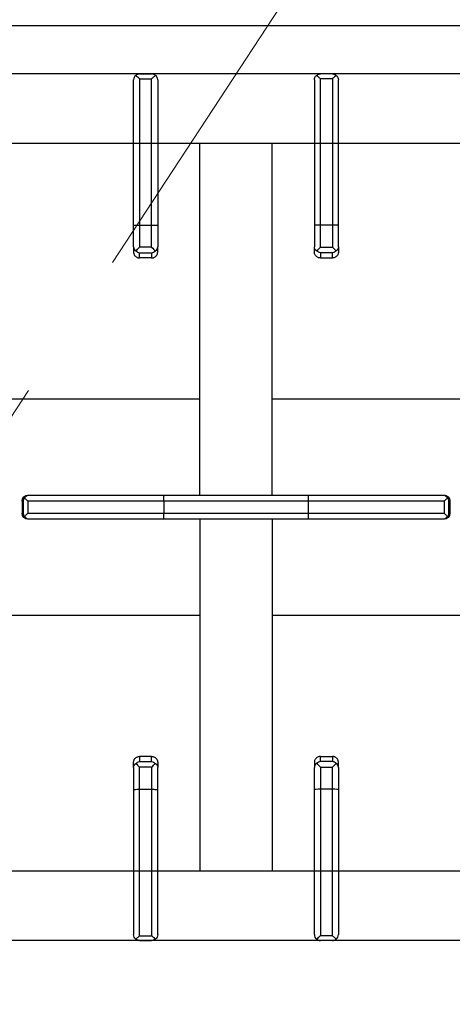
# Model space of a CAD drawing. Header units: millimetres. Extents: x -740 to 33545, y -26688 to 22494.
# Tile 99 of 256: x 9218 to 9236, y 10575 to 10616. Entities that reach past the tile are written whole.
import ezdxf

# ---------------------------------------------------------------- set-up
doc = ezdxf.new("R2010")
doc.units = ezdxf.units.MM
doc.header["$MEASUREMENT"] = 0
doc.linetypes.add('DASHED', pattern=[19.05, 12.7, -6.35])
doc.layers.get('Defpoints').update_dxf_attribs({"color": 252})
doc.layers.add('A_wyposażenie', color=252, linetype='Continuous', lineweight=9)
doc.layers.add('wymiarowanie', color=252, linetype='Continuous', lineweight=9)
doc.layers.add('PQ_200_2D', color=252, linetype='Continuous')
doc.layers.add('PQ_204_2D', color=252, linetype='Continuous')
doc.styles.add('styl2', font='simplex.shx')
doc.dimstyles.new('Skala 1-50', dxfattribs={"dimtxt": 12, "dimasz": 5, "dimexe": 1, "dimexo": 1, "dimgap": 1.5, "dimtad": 1, "dimdec": 1, "dimrnd": 0.5, "dimtxsty": 'styl2', "dimblk": 'ARCHTICK', "dimcen": 5, "dimadec": 0, "dimazin": 0, "dimtfac": 1, "dimtdec": 1, "dimtmove": 1, "dimatfit": 3, "dimldrblk": 'ARCHTICK', "dimfxl": 0, "dimlwd": -1, "dimlwe": -1, "dimarcsym": 0})

# ---------------------------------------------------------------- blocks, each defined once
blk = doc.blocks.new('dfghbnj')
at = {"layer": 'PQ_200_2D', "color": 8}
blk.add_line((5168.38, -17660.72), (5168.38, -17005.72), dxfattribs=at)
at = {"layer": 'PQ_204_2D', "color": 8}
for p, q in [((5188.38, -17657.22), (5188.38, -17091.22)), ((5548.38, -17657.22), (5548.38, -17091.22)), ((5363.38, -17287.95), (5363.38, -17288.37)), ((5363.38, -17288.37), (5363.38, -17344.26)), ((5365.88, -17285.45), (5370.88, -17285.45)), ((5365.88, -17285.9), (5365.88, -17285.45)), ((5365.88, -17285.9), (5370.88, -17285.9)), ((5365.88, -17287.81), (5370.88, -17287.81)), ((5365.88, -17344.2), (5365.88, -17287.81)), ((5370.88, -17285.45), (5370.88, -17285.9)), ((5370.88, -17287.81), (5370.88, -17344.2)), ((5373.38, -17288.37), (5373.38, -17287.95)), ((5373.38, -17344.26), (5373.38, -17288.37)), ((5251.14, -17331.71), (5190.85, -17331.71)), ((5260.28, -17331.71), (5251.14, -17331.71)), ((5260.28, -17331.71), (5262.42, -17331.71)), ((5476.47, -17331.71), (5474.34, -17331.71)), ((5476.47, -17331.71), (5485.62, -17331.71)), ((5485.62, -17331.71), (5545.9, -17331.71)), ((5188.38, -17334.21), (5188.38, -17339.21)), ((5188.38, -17334.21), (5188.38, -17339.21)), ((5190.37, -17334.21), (5190.37, -17339.21)), ((5190.37, -17334.21), (5251.19, -17334.21)), ((5251.19, -17334.21), (5251.19, -17339.21)), ((5251.19, -17334.21), (5260.39, -17334.21)), ((5260.39, -17339.21), (5260.39, -17334.21)), ((5264.85, -17334.21), (5262.75, -17334.21)), ((5262.75, -17334.21), (5262.75, -17339.21)), ((5264.85, -17339.21), (5264.85, -17334.21)), ((5471.9, -17339.21), (5471.9, -17334.21)), ((5471.9, -17334.21), (5474.01, -17334.21)), ((5474.01, -17334.21), (5474.01, -17339.21)), ((5485.56, -17334.21), (5476.36, -17334.21)), ((5476.36, -17339.21), (5476.36, -17334.21)), ((5485.56, -17334.21), (5485.56, -17339.21)), ((5546.38, -17334.21), (5485.56, -17334.21)), ((5546.38, -17334.21), (5546.38, -17339.21)), ((5548.38, -17334.21), (5548.38, -17339.21)), ((5548.38, -17334.21), (5548.38, -17339.21)), ((5251.19, -17339.21), (5190.37, -17339.21)), ((5260.39, -17339.21), (5251.19, -17339.21)), ((5262.75, -17339.21), (5264.85, -17339.21)), ((5474.01, -17339.21), (5471.9, -17339.21)), ((5476.36, -17339.21), (5485.56, -17339.21)), ((5485.56, -17339.21), (5546.38, -17339.21)), ((5190.85, -17341.71), (5251.14, -17341.71)), ((5251.14, -17341.71), (5260.28, -17341.71)), ((5262.42, -17341.71), (5260.28, -17341.71)), ((5363.38, -17344.26), (5363.38, -17404.15)), ((5365.88, -17344.2), (5370.88, -17344.2)), ((5365.88, -17404.2), (5365.88, -17344.2)), ((5370.88, -17344.2), (5370.88, -17404.2)), ((5373.38, -17404.15), (5373.38, -17344.26)), ((5474.34, -17341.71), (5476.47, -17341.71)), ((5485.62, -17341.71), (5476.47, -17341.71)), ((5545.9, -17341.71), (5485.62, -17341.71)), ((5363.38, -17359.22), (5217.36, -17359.22)), ((5373.38, -17359.22), (5519.4, -17359.22)), ((5363.38, -17389.22), (5217.36, -17389.22)), ((5373.38, -17389.22), (5519.4, -17389.22)), ((5190.85, -17406.72), (5251.14, -17406.72)), ((5251.14, -17406.72), (5260.28, -17406.72)), ((5262.42, -17406.72), (5260.28, -17406.72)), ((5363.38, -17404.15), (5363.38, -17460.03)), ((5365.88, -17404.2), (5370.88, -17404.2)), ((5365.88, -17460.59), (5365.88, -17404.2)), ((5370.88, -17404.2), (5370.88, -17460.59)), ((5373.38, -17460.03), (5373.38, -17404.15)), ((5474.34, -17406.72), (5476.47, -17406.72)), ((5485.62, -17406.72), (5476.47, -17406.72)), ((5545.9, -17406.72), (5485.62, -17406.72)), ((5188.38, -17414.22), (5188.38, -17409.22)), ((5188.38, -17414.22), (5188.38, -17409.22)), ((5190.37, -17414.22), (5190.37, -17409.22)), ((5251.19, -17409.22), (5190.37, -17409.22)), ((5251.19, -17414.22), (5251.19, -17409.22)), ((5260.39, -17409.22), (5251.19, -17409.22)), ((5260.39, -17409.22), (5260.39, -17414.22)), ((5262.75, -17409.22), (5264.85, -17409.22)), ((5262.75, -17414.22), (5262.75, -17409.22)), ((5264.85, -17409.22), (5264.85, -17414.22)), ((5471.9, -17409.22), (5471.9, -17414.22)), ((5474.01, -17409.22), (5471.9, -17409.22)), ((5474.01, -17414.22), (5474.01, -17409.22)), ((5476.36, -17409.22), (5485.56, -17409.22)), ((5476.36, -17409.22), (5476.36, -17414.22)), ((5485.56, -17409.22), (5546.38, -17409.22)), ((5485.56, -17414.22), (5485.56, -17409.22)), ((5546.38, -17414.22), (5546.38, -17409.22)), ((5548.38, -17414.22), (5548.38, -17409.22)), ((5548.38, -17414.22), (5548.38, -17409.22)), ((5190.37, -17414.22), (5251.19, -17414.22)), ((5251.19, -17414.22), (5260.39, -17414.22)), ((5264.85, -17414.22), (5262.75, -17414.22)), ((5471.9, -17414.22), (5474.01, -17414.22)), ((5485.56, -17414.22), (5476.36, -17414.22)), ((5546.38, -17414.22), (5485.56, -17414.22)), ((5251.14, -17416.72), (5190.85, -17416.72)), ((5260.28, -17416.72), (5251.14, -17416.72)), ((5260.28, -17416.72), (5262.42, -17416.72)), ((5476.47, -17416.72), (5474.34, -17416.72)), ((5476.47, -17416.72), (5485.62, -17416.72)), ((5485.62, -17416.72), (5545.9, -17416.72)), ((5363.38, -17460.03), (5363.38, -17460.45)), ((5373.38, -17460.45), (5373.38, -17460.03)), ((5365.27, -17462.4), (5371.48, -17462.4)), ((5365.88, -17460.59), (5370.88, -17460.59)), ((5365.88, -17462.5), (5370.88, -17462.5)), ((5365.88, -17462.95), (5365.88, -17462.5)), ((5365.88, -17462.95), (5370.88, -17462.95)), ((5370.88, -17462.5), (5370.88, -17462.95))]:
    blk.add_line(p, q, dxfattribs=at)
blk.add_lwpolyline([(5217.36, -17118.2), (5519.4, -17118.2), (5519.4, -17630.24), (5217.36, -17630.24)], close=True, dxfattribs=at)
for points in [[(5413.38, -17359.22), (5413.38, -17227.97, 1), (5323.38, -17227.97), (5323.38, -17359.22)], [(5323.38, -17389.22), (5323.38, -17517.97, 1), (5413.38, -17517.97), (5413.38, -17389.22)]]:
    blk.add_lwpolyline(points, format="xyb", dxfattribs=at)
for centre, major_axis, ratio, start_param, end_param in [((5365.88, -17287.95), (0, 2.5), 0.99863, 0, 1.570796), ((5365.88, -17288.37), (2.5, 0), 0.951091, 2.227228, 3.141593), ((5370.88, -17287.95), (0, 2.5), 0.99863, 4.712389, 6.283185), ((5370.88, -17288.37), (-2.5, 0), 0.951091, 3.141593, 4.055957), ((5476.47, -17334.21), (1.92, 1.92), 0.8391, 1.592613, 2.268928), ((5476.47, -17334.21), (0, 2.5), 0.84544, 0, 0.894481), ((5476.47, -17334.21), (-2.5, 2.5), 0.02182, 0.872665, 1.54898), ((5485.62, -17334.21), (0, 2.5), 0.02182, 0, 1.570796), ((5545.9, -17334.21), (0, 2.5), 0.948965, -0.895145, 0), ((5476.47, -17339.21), (-1.92, 1.92), 0.8391, 0.872665, 1.54898), ((5476.47, -17339.21), (2.5, 2.5), 0.02182, 1.592613, 2.268928), ((5476.47, -17339.21), (0, 2.5), 0.84544, 2.247111, 3.141593), ((5485.62, -17339.21), (0, 2.5), 0.02182, 1.570796, 3.141593), ((5545.9, -17339.21), (0, 2.5), 0.948965, 3.141593, 4.036737), ((5365.88, -17344.26), (-2.5, 0), 0.02182, -1.570796, 0), ((5370.88, -17344.26), (-2.5, 0), 0.02182, 3.141593, 4.712389), ((5190.85, -17409.22), (0, 2.5), 0.948965, 0, 0.895145), ((5251.14, -17409.22), (0, 2.5), 0.02182, 4.712389, 6.283185), ((5260.28, -17409.22), (0, 2.5), 0.84544, -0.894481, 0), ((5365.88, -17404.15), (2.5, 0), 0.02182, 3.141593, 4.712389), ((5370.88, -17404.15), (2.5, 0), 0.02182, 4.712389, 6.283185), ((5260.28, -17409.22), (2.5, 2.5), 0.02182, 4.734206, 5.410521), ((5260.28, -17409.22), (-1.92, 1.92), 0.8391, 4.014257, 4.690572), ((5251.14, -17414.22), (0, 2.5), 0.02182, 3.141593, 4.712389), ((5260.28, -17414.22), (-2.5, 2.5), 0.02182, 4.014257, 4.690572), ((5260.28, -17414.22), (1.92, 1.92), 0.8391, 4.734206, 5.410521), ((5190.85, -17414.22), (0, 2.5), 0.948965, 2.246448, 3.141593), ((5260.28, -17414.22), (0, 2.5), 0.84544, 3.141593, 4.036074), ((5365.88, -17460.03), (2.5, 0), 0.951091, 3.141593, 4.055957), ((5370.88, -17460.03), (-2.5, 0), 0.951091, 2.227228, 3.141593), ((5365.88, -17460.45), (0, 2.5), 0.99863, 1.570796, 3.141593), ((5365.88, -17459.06), (0, 3.44), 0.725954, 2.896194, 3.141593), ((5370.88, -17460.45), (0, 2.5), 0.99863, 3.141593, 4.712389), ((5370.88, -17459.06), (0, 3.44), 0.725954, 3.141593, 3.386992)]:
    blk.add_ellipse(centre, major_axis=major_axis, ratio=ratio, start_param=start_param, end_param=end_param, dxfattribs=at)
at = {"layer": 'PQ_204_2D', "color": 8, "extrusion": (0, 0, -1)}
for centre, major_axis, ratio, start_param, end_param in [((5190.85, -17334.21), (0, 2.5), 0.948965, -0.895145, 0), ((5251.14, -17334.21), (0, 2.5), 0.02182, 0, 1.570796), ((5260.28, -17334.21), (0, 2.5), 0.84544, 0, 0.894481), ((5260.28, -17334.21), (2.5, 2.5), 0.02182, 0.872665, 1.54898), ((5260.28, -17334.21), (-1.92, 1.92), 0.8391, 1.592613, 2.268928), ((5190.85, -17339.21), (0, 2.5), 0.948965, 3.141593, 4.036737), ((5251.14, -17339.21), (0, 2.5), 0.02182, 1.570796, 3.141593), ((5260.28, -17339.21), (0, 2.5), 0.84544, 2.247111, 3.141593), ((5260.28, -17339.21), (-2.5, 2.5), 0.02182, 1.592613, 2.268928), ((5260.28, -17339.21), (1.92, 1.92), 0.8391, 0.872665, 1.54898), ((5476.47, -17409.22), (0, 2.5), 0.84544, -0.894481, 0), ((5485.62, -17409.22), (0, 2.5), 0.02182, 4.712389, 6.283185), ((5545.9, -17409.22), (0, 2.5), 0.948965, 0, 0.895145), ((5476.47, -17409.22), (1.92, 1.92), 0.8391, 4.014257, 4.690572), ((5476.47, -17409.22), (-2.5, 2.5), 0.02182, 4.734206, 5.410521), ((5476.47, -17414.22), (-1.92, 1.92), 0.8391, 4.734206, 5.410521), ((5476.47, -17414.22), (2.5, 2.5), 0.02182, 4.014257, 4.690572), ((5485.62, -17414.22), (0, 2.5), 0.02182, 3.141593, 4.712389), ((5476.47, -17414.22), (0, 2.5), 0.84544, 3.141593, 4.036074), ((5545.9, -17414.22), (0, 2.5), 0.948965, 2.246448, 3.141593)]:
    blk.add_ellipse(centre, major_axis=major_axis, ratio=ratio, start_param=start_param, end_param=end_param, dxfattribs=at)
at = {"layer": 'PQ_204_2D', "color": 8}
for points, knots in [([(5364.35, -17286.49), (5364.54, -17286.33), (5364.76, -17286.2), (5365.13, -17286.04), (5365.28, -17286), (5365.58, -17285.93), (5365.73, -17285.91), (5365.88, -17285.9)], [11.914764, 11.914764, 11.914764, 11.914764, 12.773402, 12.773402, 13.350347, 13.350347, 13.927292, 13.927292, 13.927292, 13.927292]), ([(5365.88, -17287.81), (5365.88, -17287.81), (5365.87, -17287.81), (5365.87, -17287.81), (5365.87, -17287.81), (5365.87, -17287.81), (5365.87, -17287.81), (5365.87, -17287.81), (5365.87, -17287.81), (5365.87, -17287.8), (5365.86, -17287.8), (5365.86, -17287.79), (5365.85, -17287.79), (5365.84, -17287.78), (5365.83, -17287.77), (5365.8, -17287.75), (5365.78, -17287.73), (5365.72, -17287.67), (5365.68, -17287.63), (5365.54, -17287.51), (5365.43, -17287.42), (5365.22, -17287.23), (5365.11, -17287.14), (5364.89, -17286.95), (5364.78, -17286.85), (5364.57, -17286.67), (5364.46, -17286.58), (5364.35, -17286.49)], [8.188469, 8.188469, 8.188469, 8.188469, 8.190233, 8.190233, 8.191997, 8.191997, 8.195525, 8.195525, 8.202581, 8.202581, 8.216692, 8.216692, 8.244915, 8.244915, 8.301361, 8.301361, 8.414254, 8.414254, 8.640038, 8.640038, 9.091607, 9.091607, 9.543176, 9.543176, 9.994745, 9.994745, 10.458205, 10.458205, 10.458205, 10.458205]), ([(5370.88, -17285.9), (5371.02, -17285.91), (5371.17, -17285.93), (5371.47, -17286), (5371.62, -17286.04), (5371.99, -17286.2), (5372.21, -17286.33), (5372.4, -17286.49)], [0, 0, 0, 0, 0.576945, 0.576945, 1.153889, 1.153889, 2.012527, 2.012527, 2.012527, 2.012527]), ([(5372.4, -17286.49), (5372.29, -17286.58), (5372.18, -17286.67), (5371.97, -17286.85), (5371.86, -17286.95), (5371.64, -17287.14), (5371.53, -17287.23), (5371.32, -17287.42), (5371.21, -17287.51), (5371.08, -17287.63), (5371.03, -17287.67), (5370.97, -17287.73), (5370.95, -17287.75), (5370.92, -17287.77), (5370.91, -17287.78), (5370.9, -17287.79), (5370.89, -17287.79), (5370.89, -17287.8), (5370.89, -17287.8), (5370.88, -17287.81), (5370.88, -17287.81), (5370.88, -17287.81), (5370.88, -17287.81), (5370.88, -17287.81), (5370.88, -17287.81), (5370.88, -17287.81), (5370.88, -17287.81), (5370.88, -17287.81)], [5.918216, 5.918216, 5.918216, 5.918216, 6.381677, 6.381677, 6.833246, 6.833246, 7.284815, 7.284815, 7.736384, 7.736384, 7.962168, 7.962168, 8.07506, 8.07506, 8.131506, 8.131506, 8.159729, 8.159729, 8.173841, 8.173841, 8.180897, 8.180897, 8.184425, 8.184425, 8.186189, 8.186189, 8.187953, 8.187953, 8.187953, 8.187953]), ([(5188.38, -17334.21), (5188.38, -17334.07), (5188.4, -17333.92), (5188.47, -17333.62), (5188.52, -17333.47), (5188.68, -17333.08), (5188.82, -17332.86), (5189, -17332.65)], [0, 0, 0, 0, 0.576945, 0.576945, 1.153889, 1.153889, 2.068716, 2.068716, 2.068716, 2.068716]), ([(5189, -17332.65), (5189.17, -17332.86), (5189.37, -17333.08), (5189.71, -17333.47), (5189.84, -17333.62), (5190.11, -17333.92), (5190.25, -17334.07), (5190.37, -17334.21)], [11.858599, 11.858599, 11.858599, 11.858599, 12.773425, 12.773425, 13.35037, 13.35037, 13.927314, 13.927314, 13.927314, 13.927314]), ([(5262.42, -17331.71), (5262.57, -17331.71), (5262.73, -17331.73), (5263.04, -17331.79), (5263.2, -17331.84), (5263.5, -17331.97), (5263.64, -17332.05), (5263.91, -17332.23), (5264.03, -17332.34), (5264.25, -17332.56), (5264.35, -17332.68), (5264.53, -17332.96), (5264.6, -17333.1), (5264.73, -17333.41), (5264.77, -17333.57), (5264.84, -17333.9), (5264.85, -17334.06), (5264.85, -17334.21)], [3.776921, 3.776921, 3.776921, 3.776921, 4.248957, 4.248957, 4.720993, 4.720993, 5.193029, 5.193029, 5.665065, 5.665065, 6.135831, 6.135831, 6.606596, 6.606596, 7.077361, 7.077361, 7.548126, 7.548126, 7.548126, 7.548126]), ([(5474.34, -17331.71), (5474.18, -17331.71), (5474.03, -17331.73), (5473.71, -17331.79), (5473.56, -17331.84), (5473.26, -17331.97), (5473.11, -17332.05), (5472.85, -17332.23), (5472.72, -17332.34), (5472.51, -17332.56), (5472.41, -17332.68), (5472.23, -17332.96), (5472.15, -17333.1), (5472.02, -17333.41), (5471.98, -17333.57), (5471.92, -17333.9), (5471.9, -17334.06), (5471.9, -17334.21)], [3.776921, 3.776921, 3.776921, 3.776921, 4.248957, 4.248957, 4.720993, 4.720993, 5.193029, 5.193029, 5.665065, 5.665065, 6.135831, 6.135831, 6.606596, 6.606596, 7.077361, 7.077361, 7.548126, 7.548126, 7.548126, 7.548126]), ([(5547.76, -17332.65), (5547.58, -17332.86), (5547.38, -17333.08), (5547.04, -17333.47), (5546.91, -17333.62), (5546.64, -17333.92), (5546.51, -17334.07), (5546.38, -17334.21)], [11.858599, 11.858599, 11.858599, 11.858599, 12.773425, 12.773425, 13.35037, 13.35037, 13.927314, 13.927314, 13.927314, 13.927314]), ([(5548.38, -17334.21), (5548.37, -17334.07), (5548.35, -17333.92), (5548.28, -17333.62), (5548.23, -17333.47), (5548.07, -17333.08), (5547.93, -17332.86), (5547.76, -17332.65)], [0, 0, 0, 0, 0.576945, 0.576945, 1.153889, 1.153889, 2.068716, 2.068716, 2.068716, 2.068716]), ([(5189, -17340.78), (5188.82, -17340.57), (5188.68, -17340.35), (5188.52, -17339.96), (5188.47, -17339.81), (5188.4, -17339.51), (5188.38, -17339.36), (5188.38, -17339.21)], [11.858599, 11.858599, 11.858599, 11.858599, 12.773425, 12.773425, 13.35037, 13.35037, 13.927314, 13.927314, 13.927314, 13.927314]), ([(5190.37, -17339.21), (5190.25, -17339.36), (5190.11, -17339.51), (5189.84, -17339.81), (5189.71, -17339.96), (5189.37, -17340.35), (5189.17, -17340.57), (5189, -17340.78)], [0, 0, 0, 0, 0.576945, 0.576945, 1.153889, 1.153889, 2.068716, 2.068716, 2.068716, 2.068716]), ([(5264.85, -17339.21), (5264.85, -17339.37), (5264.84, -17339.53), (5264.77, -17339.86), (5264.73, -17340.02), (5264.6, -17340.33), (5264.53, -17340.47), (5264.35, -17340.75), (5264.25, -17340.87), (5264.03, -17341.09), (5263.91, -17341.2), (5263.64, -17341.38), (5263.5, -17341.46), (5263.2, -17341.59), (5263.04, -17341.64), (5262.73, -17341.7), (5262.57, -17341.71), (5262.42, -17341.71)], [15.096253, 15.096253, 15.096253, 15.096253, 15.567018, 15.567018, 16.037783, 16.037783, 16.508548, 16.508548, 16.979314, 16.979314, 17.45135, 17.45135, 17.923386, 17.923386, 18.395422, 18.395422, 18.867458, 18.867458, 18.867458, 18.867458]), ([(5471.9, -17339.21), (5471.9, -17339.37), (5471.92, -17339.53), (5471.98, -17339.86), (5472.02, -17340.02), (5472.15, -17340.33), (5472.23, -17340.47), (5472.41, -17340.75), (5472.51, -17340.87), (5472.72, -17341.09), (5472.85, -17341.2), (5473.11, -17341.38), (5473.26, -17341.46), (5473.56, -17341.59), (5473.71, -17341.64), (5474.03, -17341.7), (5474.18, -17341.71), (5474.34, -17341.71)], [15.096253, 15.096253, 15.096253, 15.096253, 15.567018, 15.567018, 16.037783, 16.037783, 16.508548, 16.508548, 16.979314, 16.979314, 17.45135, 17.45135, 17.923386, 17.923386, 18.395422, 18.395422, 18.867458, 18.867458, 18.867458, 18.867458]), ([(5546.38, -17339.21), (5546.51, -17339.36), (5546.64, -17339.51), (5546.91, -17339.81), (5547.04, -17339.96), (5547.38, -17340.35), (5547.58, -17340.57), (5547.76, -17340.78)], [0, 0, 0, 0, 0.576945, 0.576945, 1.153889, 1.153889, 2.068716, 2.068716, 2.068716, 2.068716]), ([(5547.76, -17340.78), (5547.93, -17340.57), (5548.07, -17340.35), (5548.23, -17339.96), (5548.28, -17339.81), (5548.35, -17339.51), (5548.37, -17339.36), (5548.38, -17339.21)], [11.858599, 11.858599, 11.858599, 11.858599, 12.773425, 12.773425, 13.35037, 13.35037, 13.927314, 13.927314, 13.927314, 13.927314]), ([(5264.85, -17409.22), (5264.85, -17409.06), (5264.84, -17408.9), (5264.77, -17408.57), (5264.73, -17408.41), (5264.6, -17408.11), (5264.53, -17407.96), (5264.35, -17407.68), (5264.25, -17407.56), (5264.03, -17407.34), (5263.91, -17407.23), (5263.64, -17407.05), (5263.5, -17406.97), (5263.2, -17406.84), (5263.04, -17406.79), (5262.73, -17406.73), (5262.57, -17406.72), (5262.42, -17406.72)], [15.096253, 15.096253, 15.096253, 15.096253, 15.567018, 15.567018, 16.037783, 16.037783, 16.508548, 16.508548, 16.979314, 16.979314, 17.45135, 17.45135, 17.923386, 17.923386, 18.395422, 18.395422, 18.867458, 18.867458, 18.867458, 18.867458]), ([(5471.9, -17409.22), (5471.9, -17409.06), (5471.92, -17408.9), (5471.98, -17408.57), (5472.02, -17408.41), (5472.15, -17408.11), (5472.23, -17407.96), (5472.41, -17407.68), (5472.51, -17407.56), (5472.72, -17407.34), (5472.85, -17407.23), (5473.11, -17407.05), (5473.26, -17406.97), (5473.56, -17406.84), (5473.71, -17406.79), (5474.03, -17406.73), (5474.18, -17406.72), (5474.34, -17406.72)], [15.096253, 15.096253, 15.096253, 15.096253, 15.567018, 15.567018, 16.037783, 16.037783, 16.508548, 16.508548, 16.979314, 16.979314, 17.45135, 17.45135, 17.923386, 17.923386, 18.395422, 18.395422, 18.867458, 18.867458, 18.867458, 18.867458]), ([(5189, -17407.65), (5188.82, -17407.86), (5188.68, -17408.08), (5188.52, -17408.47), (5188.47, -17408.62), (5188.4, -17408.92), (5188.38, -17409.07), (5188.38, -17409.22)], [11.858599, 11.858599, 11.858599, 11.858599, 12.773425, 12.773425, 13.35037, 13.35037, 13.927314, 13.927314, 13.927314, 13.927314]), ([(5190.37, -17409.22), (5190.25, -17409.07), (5190.11, -17408.92), (5189.84, -17408.62), (5189.71, -17408.47), (5189.37, -17408.08), (5189.17, -17407.86), (5189, -17407.65)], [0, 0, 0, 0, 0.576945, 0.576945, 1.153889, 1.153889, 2.068716, 2.068716, 2.068716, 2.068716]), ([(5546.38, -17409.22), (5546.51, -17409.07), (5546.64, -17408.92), (5546.91, -17408.62), (5547.04, -17408.47), (5547.38, -17408.08), (5547.58, -17407.86), (5547.76, -17407.65)], [0, 0, 0, 0, 0.576945, 0.576945, 1.153889, 1.153889, 2.068716, 2.068716, 2.068716, 2.068716]), ([(5547.76, -17407.65), (5547.93, -17407.86), (5548.07, -17408.08), (5548.23, -17408.47), (5548.28, -17408.62), (5548.35, -17408.92), (5548.37, -17409.07), (5548.38, -17409.22)], [11.858599, 11.858599, 11.858599, 11.858599, 12.773425, 12.773425, 13.35037, 13.35037, 13.927314, 13.927314, 13.927314, 13.927314]), ([(5188.38, -17414.22), (5188.38, -17414.36), (5188.4, -17414.51), (5188.47, -17414.81), (5188.52, -17414.96), (5188.68, -17415.35), (5188.82, -17415.58), (5189, -17415.78)], [0, 0, 0, 0, 0.576945, 0.576945, 1.153889, 1.153889, 2.068716, 2.068716, 2.068716, 2.068716]), ([(5189, -17415.78), (5189.17, -17415.58), (5189.37, -17415.35), (5189.71, -17414.96), (5189.84, -17414.81), (5190.11, -17414.51), (5190.25, -17414.36), (5190.37, -17414.22)], [11.858599, 11.858599, 11.858599, 11.858599, 12.773425, 12.773425, 13.35037, 13.35037, 13.927314, 13.927314, 13.927314, 13.927314]), ([(5262.42, -17416.72), (5262.57, -17416.72), (5262.73, -17416.7), (5263.04, -17416.64), (5263.2, -17416.59), (5263.5, -17416.46), (5263.64, -17416.38), (5263.91, -17416.2), (5264.03, -17416.09), (5264.25, -17415.87), (5264.35, -17415.75), (5264.53, -17415.47), (5264.6, -17415.33), (5264.73, -17415.02), (5264.77, -17414.86), (5264.84, -17414.54), (5264.85, -17414.37), (5264.85, -17414.22)], [3.776921, 3.776921, 3.776921, 3.776921, 4.248957, 4.248957, 4.720993, 4.720993, 5.193029, 5.193029, 5.665065, 5.665065, 6.135831, 6.135831, 6.606596, 6.606596, 7.077361, 7.077361, 7.548126, 7.548126, 7.548126, 7.548126]), ([(5474.34, -17416.72), (5474.18, -17416.72), (5474.03, -17416.7), (5473.71, -17416.64), (5473.56, -17416.59), (5473.26, -17416.46), (5473.11, -17416.38), (5472.85, -17416.2), (5472.72, -17416.09), (5472.51, -17415.87), (5472.41, -17415.75), (5472.23, -17415.47), (5472.15, -17415.33), (5472.02, -17415.02), (5471.98, -17414.86), (5471.92, -17414.54), (5471.9, -17414.37), (5471.9, -17414.22)], [3.776921, 3.776921, 3.776921, 3.776921, 4.248957, 4.248957, 4.720993, 4.720993, 5.193029, 5.193029, 5.665065, 5.665065, 6.135831, 6.135831, 6.606596, 6.606596, 7.077361, 7.077361, 7.548126, 7.548126, 7.548126, 7.548126]), ([(5547.76, -17415.78), (5547.58, -17415.58), (5547.38, -17415.35), (5547.04, -17414.96), (5546.91, -17414.81), (5546.64, -17414.51), (5546.51, -17414.36), (5546.38, -17414.22)], [11.858599, 11.858599, 11.858599, 11.858599, 12.773425, 12.773425, 13.35037, 13.35037, 13.927314, 13.927314, 13.927314, 13.927314]), ([(5548.38, -17414.22), (5548.37, -17414.36), (5548.35, -17414.51), (5548.28, -17414.81), (5548.23, -17414.96), (5548.07, -17415.35), (5547.93, -17415.58), (5547.76, -17415.78)], [0, 0, 0, 0, 0.576945, 0.576945, 1.153889, 1.153889, 2.068716, 2.068716, 2.068716, 2.068716]), ([(5364.35, -17461.91), (5364.46, -17461.82), (5364.57, -17461.73), (5364.78, -17461.55), (5364.89, -17461.46), (5365.11, -17461.26), (5365.22, -17461.17), (5365.43, -17460.98), (5365.54, -17460.89), (5365.68, -17460.77), (5365.72, -17460.73), (5365.78, -17460.67), (5365.8, -17460.66), (5365.83, -17460.63), (5365.84, -17460.62), (5365.85, -17460.61), (5365.86, -17460.61), (5365.86, -17460.6), (5365.87, -17460.6), (5365.87, -17460.6), (5365.87, -17460.6), (5365.87, -17460.59), (5365.87, -17460.59), (5365.87, -17460.59), (5365.87, -17460.59), (5365.87, -17460.59), (5365.88, -17460.59), (5365.88, -17460.59)], [5.918733, 5.918733, 5.918733, 5.918733, 6.382193, 6.382193, 6.833762, 6.833762, 7.285331, 7.285331, 7.7369, 7.7369, 7.962685, 7.962685, 8.075577, 8.075577, 8.132023, 8.132023, 8.160246, 8.160246, 8.174358, 8.174358, 8.181413, 8.181413, 8.184941, 8.184941, 8.186705, 8.186705, 8.188469, 8.188469, 8.188469, 8.188469]), ([(5365.27, -17462.4), (5365.17, -17462.37), (5365.08, -17462.33), (5364.76, -17462.2), (5364.54, -17462.07), (5364.35, -17461.91)], [0.785194, 0.785194, 0.785194, 0.785194, 1.153889, 1.153889, 2.012527, 2.012527, 2.012527, 2.012527]), ([(5370.88, -17460.59), (5370.88, -17460.59), (5370.88, -17460.59), (5370.88, -17460.59), (5370.88, -17460.59), (5370.88, -17460.59), (5370.88, -17460.59), (5370.88, -17460.6), (5370.88, -17460.6), (5370.89, -17460.6), (5370.89, -17460.6), (5370.89, -17460.61), (5370.9, -17460.61), (5370.91, -17460.62), (5370.92, -17460.63), (5370.95, -17460.66), (5370.97, -17460.67), (5371.03, -17460.73), (5371.08, -17460.77), (5371.21, -17460.89), (5371.32, -17460.98), (5371.53, -17461.17), (5371.64, -17461.26), (5371.86, -17461.46), (5371.97, -17461.55), (5372.18, -17461.73), (5372.29, -17461.82), (5372.4, -17461.91)], [8.187953, 8.187953, 8.187953, 8.187953, 8.189716, 8.189716, 8.19148, 8.19148, 8.195008, 8.195008, 8.202064, 8.202064, 8.216176, 8.216176, 8.244399, 8.244399, 8.300845, 8.300845, 8.413737, 8.413737, 8.639521, 8.639521, 9.09109, 9.09109, 9.542659, 9.542659, 9.994228, 9.994228, 10.457689, 10.457689, 10.457689, 10.457689]), ([(5372.4, -17461.91), (5372.21, -17462.07), (5371.99, -17462.2), (5371.68, -17462.33), (5371.58, -17462.37), (5371.48, -17462.4)], [11.914787, 11.914787, 11.914787, 11.914787, 12.773425, 12.773425, 13.14212, 13.14212, 13.14212, 13.14212])]:
    blk.add_open_spline(points, degree=3, knots=knots, dxfattribs=at)
blk = doc.blocks.new('_ArchTick')
at = {"color": 0, "linetype": 'ByBlock', "const_width": 0.15}
blk.add_lwpolyline([(-0.5, -0.5), (0.5, 0.5)], dxfattribs=at)
blk = doc.blocks.new('*D2565')
at = {"layer": 'Defpoints', "color": 0}
for p in [(9368.212, 10627.506), (8932.185, 10598.99), (9368.212, 10598.99)]:
    blk.add_point(p, dxfattribs=at)
at = {"layer": 'wymiarowanie', "color": 0}
for p, q in [((8932.185, 10622.506), (8932.185, 10628.506)), ((9368.212, 10622.506), (9368.212, 10628.506)), ((8932.185, 10627.506), (9368.212, 10627.506))]:
    blk.add_line(p, q, dxfattribs=at)
at = {"layer": 'wymiarowanie', "color": 0, "xscale": 5, "yscale": 5, "zscale": 5, "rotation": 180}
blk.add_blockref('_ArchTick', (8932.185, 10627.506), dxfattribs=at)
at = {"layer": 'wymiarowanie', "color": 0, "xscale": 5, "yscale": 5, "zscale": 5}
blk.add_blockref('_ArchTick', (9368.212, 10627.506), dxfattribs=at)
at = {"layer": 'wymiarowanie', "color": 0, "insert": (9150.199, 10635.306), "char_height": 12, "attachment_point": 5, "style": 'styl2'}
blk.add_mtext('436', dxfattribs=at)

msp = doc.modelspace()

# ---------------------------------------------------------------- linework, layer by layer
at = {"layer": 'A_wyposażenie', "linetype": 'DASHED'}
msp.add_line((9270.211, 10680.023), (9090.185, 10405.523), dxfattribs=at)

# ---------------------------------------------------------------- block references
at = {"layer": 'A_wyposażenie', "xscale": -0.09999999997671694, "yscale": 0.09999999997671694, "zscale": 0.1, "rotation": 90}
msp.add_blockref('dfghbnj', (7489.164, 11132.36), dxfattribs=at)

# ---------------------------------------------------------------- texts
at = {"layer": 'wymiarowanie', "insert": (5416.611, 10685.237), "char_height": 12, "width": 621.52874, "attachment_point": 1}
msp.add_mtext('\\pi202.60874;{\\fCentury Gothic|b0|i0|c238|p34;Pokrycie dachowe projektowana blachodachówka}\\P\\pi470.78474;{\\fCentury Gothic|b0|i0|c238|p34;w kolorze RAL 7016}', dxfattribs=at)

# ---------------------------------------------------------------- dimensions: what is measured, and where the dimension line sits
at = {"layer": 'wymiarowanie'}
dim = msp.add_linear_dim(base=(9368.212, 10627.506), p1=(8932.185, 10598.99), p2=(9368.212, 10598.99), dimstyle='Skala 1-50', dxfattribs=at)
dim.commit()
dim.dimension.update_dxf_attribs({"geometry": '*D2565', "text_midpoint": (9150.199, 10635.306)})

doc.saveas('drawing.dxf')
